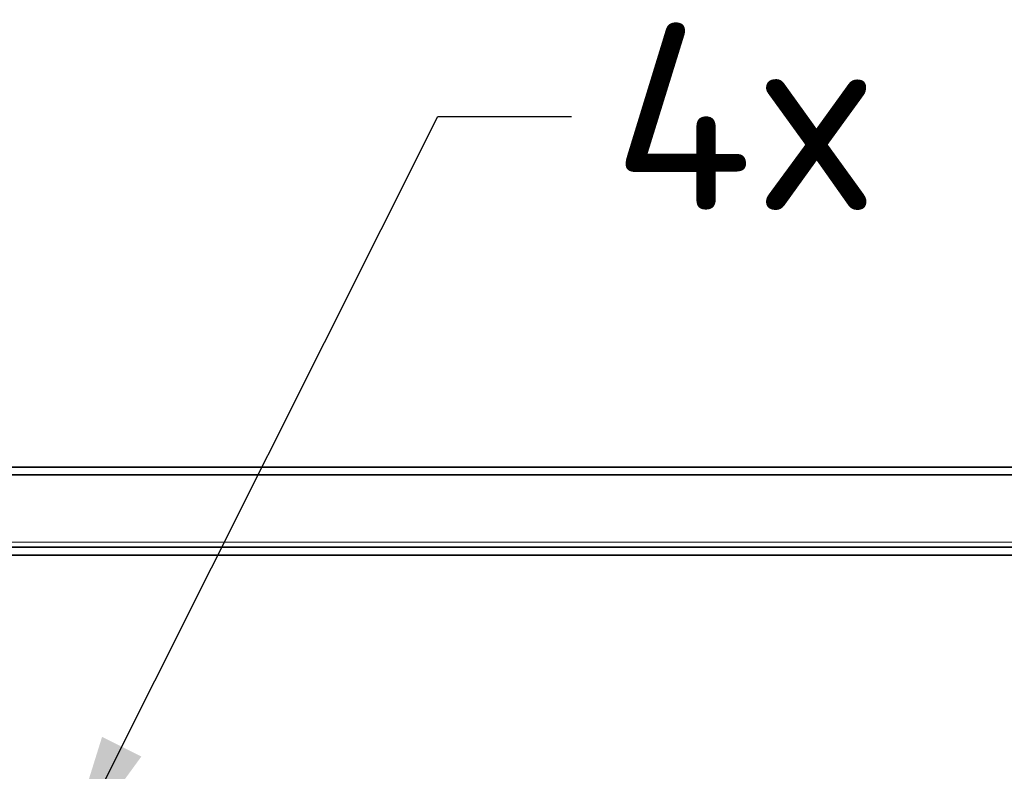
# Model space of a CAD drawing. Header units: millimetres. Extents: x 10 to 830, y 10 to 584.
# Tile 78 of 175: x 213 to 250, y 521 to 549. Entities that reach past the tile are written whole.
import ezdxf

# ---------------------------------------------------------------- set-up
doc = ezdxf.new("R2010")
doc.units = ezdxf.units.MM
doc.header["$LTSCALE"] = 2
for name, color, linetype, lineweight in [('Sichtbar (ISO)', 7, 'Continuous', 35), ('Sichtbar schmal (ISO)', 7, 'Continuous', 18), ('Symbol (ISO)', 7, 'Continuous', 25)]:
    doc.layers.add(name, color=color, linetype=linetype, lineweight=lineweight)
doc.styles.add('Notiztext (ISO)', font='isocpeur.ttf')
doc.dimstyles.new('Standard - Methode 1b (ISO)$7', dxfattribs={"dimscale": 2, "dimtxt": 3.5, "dimasz": 2.5, "dimexe": 2, "dimexo": 0, "dimgap": 0.762, "dimtad": 1, "dimtoh": 1, "dimdsep": 46, "dimtxsty": 'Notiztext (ISO)', "dimcen": 0.09, "dimdle": 10, "dimclrd": 256, "dimclre": 256, "dimclrt": 256, "dimazin": 2, "dimtfac": 1, "dimtmove": 0, "dimatfit": 3, "dimfxl": 1, "dimtolj": 1, "dimlwd": -1, "dimlwe": -1, "dimarcsym": 0})

msp = doc.modelspace()

# ---------------------------------------------------------------- linework, layer by layer
at = {"layer": 'Sichtbar (ISO)'}
for p, q in [((202.27257845, 532.2565785), (292.49695844, 532.2565785)), ((202.27257841, 531.96443159), (292.49695848, 531.96443159)), ((190.44276846, 529.25654927), (304.32676846, 529.25654927)), ((190.44276846, 528.95654927), (304.32676846, 528.95654927))]:
    msp.add_line(p, q, dxfattribs=at)
at = {"layer": 'Sichtbar schmal (ISO)'}
msp.add_line((202.27257846, 529.45131388), (292.49695841, 529.45131388), dxfattribs=at)

# ---------------------------------------------------------------- texts
at = {"layer": 'Symbol (ISO)', "insert": (235.54783473, 548.88600742), "char_height": 6.9999998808, "width": 43.8504737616, "attachment_point": 1, "style": 'Notiztext (ISO)'}
msp.add_mtext('\\fISOCPEUR|b0|i0;{\\H7.0000;4x M4 }\\fAIGDT|b0|i0;{\\H7.0000;x}\\fISOCPEUR|b0|i0;{\\H7.0000;6}', dxfattribs=at)

# ---------------------------------------------------------------- leaders
at = {"layer": 'Symbol (ISO)', "annotation_type": 0, "has_hookline": 1, "hookline_direction": 0, "text_width": 42.6935598}
msp.add_leader([(214.93449934, 517.31941944), (229.02383473, 545.38600748), (234.02383473, 545.38600748)], dimstyle='Standard - Methode 1b (ISO)$7', override={"dimtad": 0}, dxfattribs=at)

doc.saveas('drawing.dxf')
